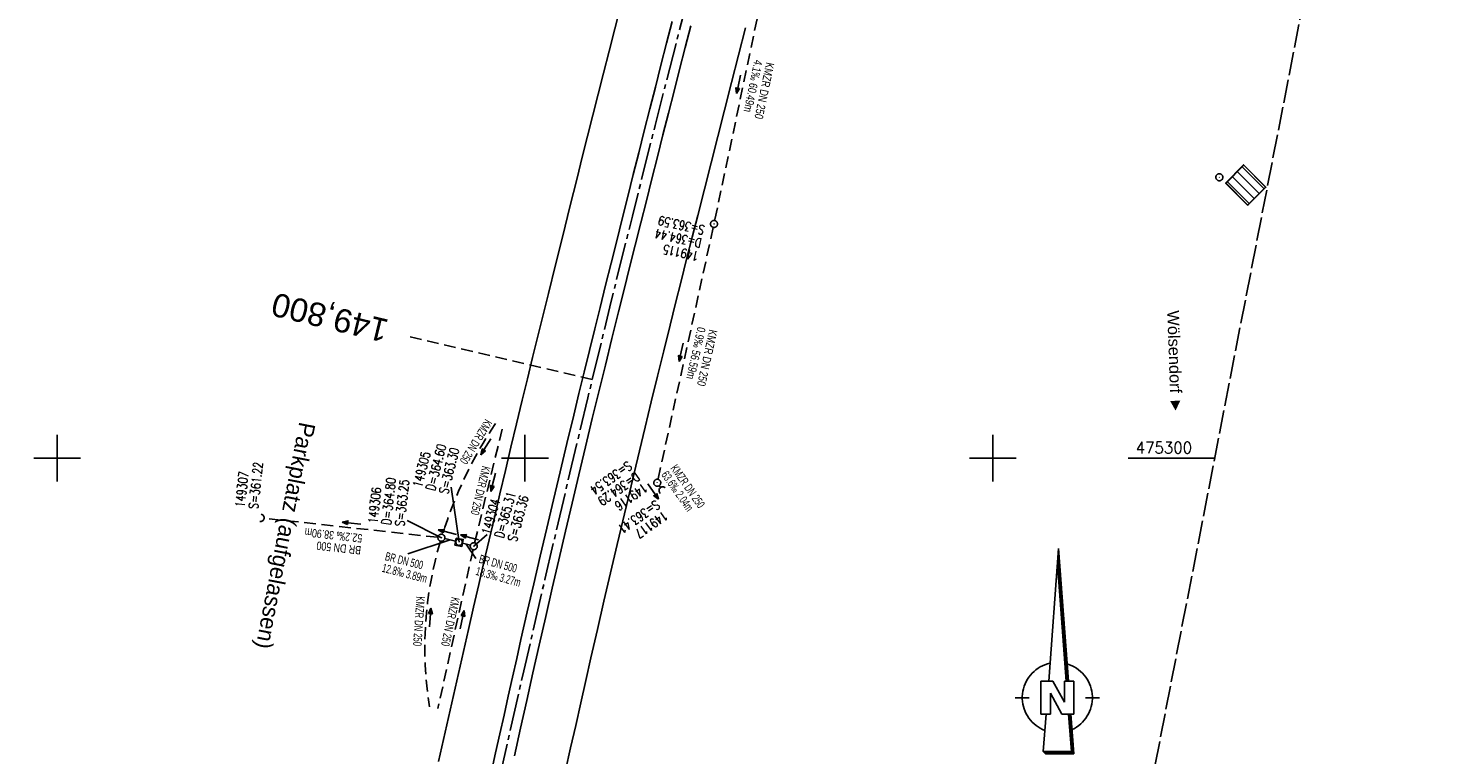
# Model space of a CAD drawing. Extents: x 510563 to 513920, y 467229 to 478797.
# Tile 57 of 67: x 511994 to 512294, y 475237 to 475392. Entities that reach past the tile are written whole.
import ezdxf
from ezdxf.enums import TextEntityAlignment as Align

# ---------------------------------------------------------------- set-up
doc = ezdxf.new("R2010")
doc.units = 0
doc.header["$LTSCALE"] = 10
doc.header["$MEASUREMENT"] = 0
for name, pattern in [('ACHSE', [5.5, 4, -0.5, 0.5, -0.5]), ('LT00', [0]), ('LT14', [0.6, 0.5, -0.1]), ('LT17', [0.15, 0.1, -0.05]), ('STRICHLINIE2', [0.375, 0.25, -0.125])]:
    doc.linetypes.add(name, pattern=pattern)
doc.layers.get('0').update_dxf_attribs({"linetype": 'LT00'})
for name, color, linetype in [('-AX-020', 250, 'ACHSE'), ('-Halt-Pfeil', 4, 'LT00'), ('-Haltung', 7, 'STRICHLINIE2'), ('-Haltungsbeschriftung', 140, 'LT00'), ('-Schachtbeschriftung', 5, 'LT00'), ('-ST-20', 30, 'LT17'), ('1401', 7, 'Continuous'), ('AS_TEXT_klein', 153, 'Continuous'), ('DFK_BEBAUUNG', 250, 'LT00'), ('ORTSRICHTUNG', 7, 'Continuous'), ('V90_AFBR_BAB', 250, 'LT00'), ('V90_GEBAUDE', 250, 'LT00'), ('V90_KA_MULD', 182, 'LT00'), ('V90_KA_PRUF', 182, 'LT00'), ('V90_RASTER', 250, 'LT00'), ('V90_SCHRAFF', 254, 'LT00'), ('V90_UK_DURCH', 182, 'LT00')]:
    doc.layers.add(name, color=color, linetype=linetype)
doc.layers.add('-BLATT_90-RAND', color=7, linetype='LT14', plot=False)
doc.styles.add('Beschrift', font='ARIAL.TTF')
doc.styles.add('Haltungsbeschriftung', font='ARIAL.TTF', dxfattribs={"width": 0.75})
doc.styles.add('schachtbeschriftung', font='romans.shx', dxfattribs={"width": 0.75, "height": 2})
doc.styles.get("Standard").update_dxf_attribs({"font": 'romans.shx'})
doc.styles.add('UNIR-O', font='unir_o.shx', dxfattribs={"height": 2.5})

# ---------------------------------------------------------------- blocks, each defined once
blk = doc.blocks.new('SYMB1401')
at = {"layer": '1401'}
for p, q in [((-2.1, -28.35), (0, 0)), ((0, 0), (2.15, -28.35)), ((1.75, -28.35), (-0.2, -2.68)), ((1.8, -28.35), (-0.17, -2.34)), ((1.85, -28.35), (-0.15, -2.01)), ((1.9, -28.35), (-0.12, -1.68)), ((1.95, -28.35), (-0.1, -1.34)), ((2, -28.35), (-0.07, -1.01)), ((2.05, -28.35), (-0.05, -0.67)), ((2.1, -28.35), (-0.02, -0.34)), ((1.65, -28.35), (-0.25, -3.35)), ((1.7, -28.35), (-0.22, -3.01)), ((-3.75, -35.35), (-3.75, -28.35)), ((-3.75, -28.35), (-1.2, -28.35)), ((1.25, -32.8), (-1.2, -28.35)), ((1.25, -32.8), (1.25, -28.35)), ((3.25, -28.35), (1.25, -28.35)), ((3.25, -28.35), (3.25, -35.35)), ((-9.25, -31.85), (-6.25, -31.85)), ((0.7, -35.35), (-1.75, -30.9)), ((-1.75, -30.9), (-1.75, -35.35)), ((5.75, -31.85), (8.75, -31.85)), ((-1.75, -35.35), (-3.75, -35.35)), ((-2.65, -35.35), (-3.25, -43.35)), ((3.25, -35.35), (0.7, -35.35)), ((2.75, -43.35), (2.15, -35.35)), ((2.8, -43.4), (2.2, -35.35)), ((3.3, -43.85), (2.65, -35.35)), ((-3.25, -43.35), (2.75, -43.35)), ((-3.2, -43.4), (2.8, -43.4))]:
    blk.add_line(p, q, dxfattribs=at)
for points in [[(-7.74, -32.11), (-7.75, -31.56), (-7.7, -31.01), (-7.62, -30.47), (-7.51, -29.93), (-7.35, -29.4), (-7.15, -28.89), (-6.92, -28.39), (-6.65, -27.91), (-6.34, -27.45), (-6.01, -27.02), (-5.64, -26.61), (-5.24, -26.23), (-4.82, -25.88), (-4.37, -25.56), (-3.9, -25.28), (-3.41, -25.03), (-2.9, -24.81), (-2.38, -24.64), (-1.85, -24.5)], [(1.85, -24.65), (2.37, -24.82), (2.88, -25.03), (3.37, -25.28), (3.85, -25.57), (4.3, -25.88), (4.72, -26.23), (5.12, -26.61), (5.49, -27.02), (5.83, -27.45), (6.13, -27.91), (6.41, -28.39), (6.64, -28.89), (6.84, -29.4), (7, -29.93), (7.12, -30.47), (7.2, -31.01), (7.24, -31.56), (7.25, -32.11)], [(-2.9, -38.85), (-3.41, -38.64), (-3.9, -38.39), (-4.37, -38.1), (-4.81, -37.78), (-5.24, -37.43), (-5.64, -37.05), (-6, -36.64), (-6.34, -36.21), (-6.64, -35.75), (-6.91, -35.27), (-7.15, -34.78), (-7.35, -34.26), (-7.5, -33.74), (-7.62, -33.2), (-7.7, -32.66), (-7.74, -32.11)], [(7.25, -32.11), (7.21, -32.66), (7.13, -33.21), (7.01, -33.74), (6.85, -34.27), (6.65, -34.78), (6.42, -35.28), (6.15, -35.76), (5.84, -36.22), (5.5, -36.66), (5.13, -37.07), (4.74, -37.45), (4.31, -37.8), (3.86, -38.12), (3.39, -38.4), (2.9, -38.65)], [(-3.15, -43.45), (2.85, -43.45), (2.25, -35.35)], [(-3.1, -43.5), (2.9, -43.5), (2.3, -35.35)], [(-3.05, -43.55), (2.95, -43.55), (2.35, -35.35)], [(-3, -43.6), (3, -43.6), (2.4, -35.35)], [(-2.95, -43.65), (3.05, -43.65), (2.45, -35.35)], [(-2.9, -43.7), (3.1, -43.7), (2.5, -35.35)], [(-2.85, -43.75), (3.15, -43.75), (2.55, -35.35)], [(-2.8, -43.8), (3.2, -43.8), (2.6, -35.35)], [(-2.78, -43.82), (3.25, -43.82), (2.62, -35.35)], [(-3.25, -43.35), (-2.75, -43.85), (3.3, -43.85)]]:
    blk.add_lwpolyline(points, dxfattribs=at)
blk = doc.blocks.new('SYMB1210')
at = {"color": 0, "linetype": 'ByBlock'}
blk.add_line((0.018815, -0.179014), (0.055623, -0.17119), dxfattribs=at)
for points in [[(-0.2, -0.2), (-0.2, 0.2), (0.2, 0.2), (0.2, -0.2), (-0.2, -0.2)], [(0.018815, 0.179014), (-0.018815, 0.179014), (-0.055623, 0.17119), (-0.09, 0.155885), (-0.120444, 0.133766), (-0.145623, 0.105801), (-0.164438, 0.073213), (-0.176067, 0.037424), (-0.18, 0)], [(-0.18, 0), (-0.176067, -0.037424), (-0.164438, -0.073213), (-0.145623, -0.105801), (-0.120444, -0.133766), (-0.09, -0.155885), (-0.055623, -0.17119), (-0.018815, -0.179014), (0.018815, -0.179014)], [(0.18, 0), (0.176067, 0.037424), (0.164438, 0.073213), (0.145623, 0.105801), (0.120444, 0.133766), (0.09, 0.155885), (0.055623, 0.17119), (0.018815, 0.179014)], [(0.055623, -0.17119), (0.09, -0.155885), (0.120444, -0.133766), (0.145623, -0.105801), (0.164438, -0.073213), (0.176067, -0.037424), (0.18, 0)]]:
    blk.add_lwpolyline(points, dxfattribs=at)
blk = doc.blocks.new('SYMB0003')
at = {"color": 0, "linetype": 'ByBlock'}
for p, q in [((-0.015712, 0), (0.010166, 0.012015)), ((0, -0.021257), (-0.015712, 0)), ((0.010166, 0.012015), (0, -0.021257))]:
    blk.add_line(p, q, dxfattribs=at)
for points in [[(-0.031395, 0.499013), (-0.093691, 0.491144), (-0.154509, 0.475528), (-0.21289, 0.452414), (-0.267913, 0.422164), (-0.318712, 0.385257), (-0.364484, 0.342274), (-0.404509, 0.293893), (-0.438154, 0.240877), (-0.464888, 0.184062), (-0.484292, 0.124345), (-0.496058, 0.062667), (-0.5, 0)], [(-0.5, 0), (-0.496058, -0.062667), (-0.484292, -0.124345), (-0.464888, -0.184062), (-0.438154, -0.240877), (-0.404509, -0.293893), (-0.364485, -0.342274), (-0.318712, -0.385257), (-0.267914, -0.422164), (-0.21289, -0.452414), (-0.154509, -0.475529), (-0.093691, -0.491144), (-0.031395, -0.499014), (0.031395, -0.499014)], [(0.5, 0), (0.496057, 0.062667), (0.484292, 0.124345), (0.464888, 0.184062), (0.438153, 0.240877), (0.404509, 0.293893), (0.364484, 0.342274), (0.318712, 0.385257), (0.267913, 0.422164), (0.21289, 0.452414), (0.154509, 0.475528), (0.093691, 0.491144), (0.031395, 0.499013), (-0.031395, 0.499013)], [(0.031395, -0.499014), (0.093691, -0.491144), (0.154509, -0.475529), (0.21289, -0.452414), (0.267914, -0.422164), (0.318712, -0.385257), (0.364485, -0.342274), (0.404509, -0.293893), (0.438154, -0.240877), (0.464889, -0.184062), (0.484292, -0.124345), (0.496058, -0.062667), (0.5, 0)]]:
    blk.add_lwpolyline(points, dxfattribs=at)
blk = doc.blocks.new('SYMB1107')
at = {"color": 0, "linetype": 'ByBlock'}
for points in [[(-0.2, 0), (-0.196157, 0.039018), (-0.184776, 0.076537), (-0.166294, 0.111114), (-0.141421, 0.141421), (-0.111114, 0.166294), (-0.076537, 0.184776), (-0.039018, 0.196157), (0, 0.2)], [(0, 0.2), (0.039018, 0.196157), (0.076537, 0.184776), (0.111114, 0.166294), (0.141421, 0.141421), (0.166294, 0.111114), (0.184776, 0.076537), (0.196157, 0.039018), (0.2, 0)]]:
    blk.add_lwpolyline(points, dxfattribs=at)
blk = doc.blocks.new('SYMB0070')
at = {"color": 0, "linetype": 'ByBlock'}
for p, q in [((-0.5, 0), (0.2, 0)), ((0.5, 0), (0.2, 0.1)), ((0.2, 0.1), (0.2, 0)), ((0.468, 0), (0.21, 0.086)), ((0.21, 0.086), (0.21, -0.086)), ((0.21, -0.086), (0.468, 0)), ((0.22, -0.072), (0.437, 0)), ((0.23, -0.058), (0.405, 0)), ((0.24, -0.045), (0.374, 0)), ((0.342, 0), (0.25, 0.031)), ((0.25, 0.031), (0.25, -0.031)), ((0.25, -0.031), (0.342, 0)), ((0.26, -0.017), (0.31, 0)), ((0.27, -0.003), (0.279, 0))]:
    blk.add_line(p, q, dxfattribs=at)
for points in [[(0.2, 0), (0.2, -0.1), (0.5, 0)], [(0.437, 0), (0.22, 0.072), (0.22, -0.072)], [(0.405, 0), (0.23, 0.058), (0.23, -0.058)], [(0.374, 0), (0.24, 0.045), (0.24, -0.045)], [(0.31, 0), (0.26, 0.017), (0.26, -0.017)], [(0.279, 0), (0.27, 0.003), (0.27, -0.003)]]:
    blk.add_lwpolyline(points, dxfattribs=at)

msp = doc.modelspace()

# ---------------------------------------------------------------- linework, layer by layer
at = {"layer": '-AX-020', "ltscale": 0.2, "flags": 128}
msp.add_lwpolyline([(513881.72, 478796.97), (513877.87, 478787.35), (513870.37, 478768.8), (513862.79, 478750.28), (513855.14, 478731.79), (513847.41, 478713.32), (513839.61, 478694.89), (513831.74, 478676.49), (513823.79, 478658.13), (513815.77, 478639.79), (513807.68, 478621.49), (513799.51, 478603.22), (513791.27, 478584.98), (513782.96, 478566.77), (513774.58, 478548.6), (513766.12, 478530.46), (513757.59, 478512.36), (513748.99, 478494.29), (513740.31, 478476.25), (513731.57, 478458.25), (513722.75, 478440.29), (513713.86, 478422.36), (513704.9, 478404.46), (513695.86, 478386.6), (513686.76, 478368.78), (513677.58, 478351), (513668.34, 478333.25), (513659.02, 478315.54), (513649.63, 478297.86), (513640.17, 478280.23), (513630.64, 478262.63), (513621.04, 478245.07), (513611.37, 478227.54), (513601.63, 478210.06), (513591.82, 478192.62), (513586.74, 478183.65), (513576.83, 478166.26), (513566.85, 478148.92), (513556.8, 478131.61), (513546.69, 478114.34), (513536.51, 478097.1), (513526.28, 478079.91), (513515.99, 478062.74), (513505.64, 478045.61), (513495.23, 478028.52), (513484.78, 478011.45), (513474.27, 477994.42), (513463.71, 477977.42), (513453.11, 477960.45), (513442.46, 477943.5), (513431.76, 477926.59), (513421.03, 477909.7), (513410.25, 477892.84), (513399.43, 477876), (513388.58, 477859.18), (513377.69, 477842.39), (513366.77, 477825.62), (513355.82, 477808.87), (513344.83, 477792.14), (513333.82, 477775.43), (513322.78, 477758.74), (513311.72, 477742.06), (513300.63, 477725.4), (513289.52, 477708.75), (513278.39, 477692.12), (513267.24, 477675.5), (513256.08, 477658.89), (513244.9, 477642.29), (513233.71, 477625.7), (513222.5, 477609.12), (513211.29, 477592.54), (513200.07, 477575.97), (513188.84, 477559.41), (513177.6, 477542.84), (513166.37, 477526.28), (513154.8, 477509.24), (513142.5, 477491.11), (513130.2, 477472.99), (513117.9, 477454.86), (513105.61, 477436.73), (513093.33, 477418.59), (513081.06, 477400.44), (513068.81, 477382.28), (513056.57, 477364.12), (513044.34, 477345.94), (513032.14, 477327.75), (513019.96, 477309.55), (513007.8, 477291.33), (512995.67, 477273.09), (512983.57, 477254.83), (512971.49, 477236.55), (512959.45, 477218.25), (512947.45, 477199.93), (512935.48, 477181.58), (512923.55, 477163.21), (512911.66, 477144.81), (512899.82, 477126.38), (512888.03, 477107.93), (512876.28, 477089.44), (512864.58, 477070.92), (512852.94, 477052.36), (512841.35, 477033.77), (512829.82, 477015.15), (512818.35, 476996.49), (512806.94, 476977.79), (512795.6, 476959.05), (512789.64, 476949.14), (512778.41, 476930.34), (512767.24, 476911.5), (512756.13, 476892.61), (512745.1, 476873.69), (512734.14, 476854.72), (512723.25, 476835.72), (512712.42, 476816.68), (512701.67, 476797.59), (512690.98, 476778.47), (512680.37, 476759.31), (512669.82, 476740.11), (512659.35, 476720.87), (512648.95, 476701.6), (512638.61, 476682.28), (512628.35, 476662.93), (512618.16, 476643.54), (512608.04, 476624.11), (512597.99, 476604.65), (512588.01, 476585.15), (512578.1, 476565.61), (512568.26, 476546.04), (512558.5, 476526.43), (512548.8, 476506.79), (512539.18, 476487.11), (512529.63, 476467.4), (512520.15, 476447.65), (512510.75, 476427.87), (512501.42, 476408.05), (512492.16, 476388.2), (512482.97, 476368.31), (512473.85, 476348.4), (512464.81, 476328.44), (512455.84, 476308.46), (512446.94, 476288.44), (512438.12, 476268.39), (512429.37, 476248.31), (512420.69, 476228.2), (512412.09, 476208.05), (512403.56, 476187.88), (512395.11, 476167.67), (512386.72, 476147.43), (512378.42, 476127.17), (512370.18, 476106.87), (512362.02, 476086.54), (512353.94, 476066.18), (512345.92, 476045.79), (512337.99, 476025.38), (512330.13, 476004.93), (512322.34, 475984.46), (512314.63, 475963.96), (512306.99, 475943.43), (512299.43, 475922.87), (512291.94, 475902.28), (512284.53, 475881.67), (512277.19, 475861.03), (512269.93, 475840.36), (512262.74, 475819.67), (512255.63, 475798.95), (512248.6, 475778.21), (512241.64, 475757.44), (512234.76, 475736.64), (512227.95, 475715.82), (512221.22, 475694.97), (512214.57, 475674.11), (512207.99, 475653.21), (512201.49, 475632.29), (512200.13, 475627.89), (512194.28, 475608.79), (512188.5, 475589.67), (512182.78, 475570.54), (512177.14, 475551.38), (512171.56, 475532.2), (512166.05, 475513.01), (512160.62, 475493.79), (512155.26, 475474.55), (512149.97, 475455.29), (512148.09, 475448.36), (512142.91, 475429.07), (512137.8, 475409.77), (512132.78, 475390.44), (512127.83, 475371.09), (512122.96, 475351.72), (512118.16, 475332.33), (512113.45, 475312.92), (512108.81, 475293.5), (512104.25, 475274.06), (512099.76, 475254.59), (512095.36, 475235.11), (512091.03, 475215.62), (512086.78, 475196.1), (512082.61, 475176.57), (512078.52, 475157.02), (512074.51, 475137.46), (512070.57, 475117.88), (512066.72, 475098.28), (512063.24, 475080.25), (512059.53, 475060.62), (512055.9, 475040.98), (512052.34, 475021.33), (512048.86, 475001.67), (512045.44, 474981.99), (512042.08, 474962.3), (512038.79, 474942.6), (512035.56, 474922.89), (512032.39, 474903.18), (512029.27, 474883.45), (512026.2, 474863.71), (512023.18, 474843.97), (512020.21, 474824.22), (512017.28, 474804.47), (512014.39, 474784.7), (512011.54, 474764.94), (512008.73, 474745.16), (512005.95, 474725.39), (512003.2, 474705.61), (512000.47, 474685.82), (511997.78, 474666.03), (511995.1, 474646.24), (511992.44, 474626.45), (511989.8, 474606.65), (511987.17, 474586.85), (511984.55, 474567.05), (511981.94, 474547.25), (511979.34, 474527.45), (511976.74, 474507.69), (511975.13, 474495.38), (511973.48, 474482.82), (511971.82, 474470.25), (511970.17, 474457.69), (511968.51, 474445.13), (511966.84, 474432.57), (511965.15, 474420.02), (511963.46, 474407.46), (511961.75, 474394.91), (511960.03, 474382.35), (511958.28, 474369.81), (511956.52, 474357.26), (511954.73, 474344.72), (511952.92, 474332.18), (511951.08, 474319.64), (511949.21, 474307.11), (511947.31, 474294.58), (511945.38, 474282.06), (511943.41, 474269.55), (511941.4, 474257.04), (511939.35, 474244.53), (511937.27, 474232.04), (511935.14, 474219.55), (511932.96, 474207.07), (511930.74, 474194.59), (511928.46, 474182.13), (511926.14, 474169.68), (511923.76, 474157.23), (511921.32, 474144.8), (511918.83, 474132.38), (511916.28, 474119.97), (511913.66, 474107.57), (511910.98, 474095.19), (511908.24, 474082.82), (511905.43, 474070.46), (511902.54, 474058.13), (511899.59, 474045.81), (511896.56, 474033.5), (511893.47, 474021.26), (511890.29, 474009), (511887.03, 473996.75), (511883.7, 473984.53), (511880.29, 473972.33), (511876.8, 473960.15), (511873.23, 473947.99), (511869.59, 473935.86), (511865.87, 473923.74), (511862.08, 473911.66), (511858.21, 473899.59), (511854.26, 473887.55), (511850.24, 473875.54), (511846.14, 473863.55), (511841.96, 473851.59), (511837.71, 473839.65), (511833.39, 473827.75), (511828.99, 473815.86), (511824.51, 473804.01), (511819.96, 473792.19), (511815.33, 473780.39), (511810.64, 473768.63), (511805.86, 473756.89), (511801.02, 473745.18), (511796.09, 473733.51), (511791.1, 473721.87), (511786.03, 473710.25), (511780.89, 473698.68), (511775.67, 473687.13), (511770.39, 473675.61), (511765.03, 473664.13), (511759.6, 473652.69), (511754.09, 473641.28), (511748.51, 473629.9), (511742.87, 473618.56), (511737.15, 473607.25), (511731.36, 473595.99), (511725.49, 473584.75), (511719.56, 473573.56), (511713.56, 473562.4), (511707.48, 473551.28), (511701.34, 473540.2), (511695.13, 473529.16), (511688.84, 473518.16), (511682.49, 473507.2), (511676.07, 473496.28), (511669.58, 473485.39), (511663.02, 473474.55), (511656.39, 473463.76), (511649.7, 473453), (511642.94, 473442.29), (511636.1, 473431.62), (511629.21, 473420.99), (511622.24, 473410.41), (511615.21, 473399.87), (511608.11, 473389.37), (511600.95, 473378.92), (511593.72, 473368.52), (511586.42, 473358.16), (511579.06, 473347.85), (511571.64, 473337.58), (511564.15, 473327.36), (511556.59, 473317.19), (511548.97, 473307.07), (511541.29, 473297), (511533.54, 473286.97), (511525.74, 473276.99), (511517.86, 473267.07), (511509.93, 473257.19), (511501.93, 473247.36), (511493.87, 473237.58), (511485.75, 473227.86), (511477.57, 473218.19), (511475.55, 473215.81), (511467.29, 473206.2), (511458.98, 473196.64), (511450.61, 473187.13), (511442.18, 473177.67), (511433.71, 473168.25), (511425.19, 473158.87), (511416.62, 473149.54), (511408.01, 473140.24), (511399.37, 473130.98), (511390.68, 473121.76), (511381.96, 473112.57), (511373.2, 473103.41), (511364.42, 473094.28), (511355.61, 473085.17), (511346.77, 473076.1), (511337.91, 473067.04), (511329.03, 473058), (511320.13, 473048.99), (511311.22, 473039.98), (511302.29, 473031), (511293.34, 473022.02), (511284.39, 473013.05), (511275.44, 473004.09), (511266.47, 472995.14), (511255.91, 472984.59), (511236.79, 472965.5), (511230.18, 472958.9), (511223.57, 472952.29), (511216.96, 472945.68), (511210.37, 472939.06), (511203.78, 472932.43), (511197.22, 472925.79), (511190.66, 472919.13), (511184.13, 472912.44), (511177.62, 472905.74), (511171.14, 472899.01), (511164.68, 472892.25), (511158.26, 472885.46), (511151.88, 472878.64), (511145.53, 472871.79), (511139.22, 472864.89), (511132.96, 472857.96), (511126.75, 472850.98), (511120.58, 472843.95), (511114.48, 472836.88), (511109.32, 472830.82), (511103.32, 472823.65), (511097.39, 472816.44), (511091.51, 472809.17), (511085.7, 472801.85), (511079.95, 472794.49), (511074.26, 472787.07), (511068.64, 472779.61), (511063.08, 472772.1), (511057.59, 472764.54), (511052.16, 472756.93), (511046.8, 472749.28), (511041.5, 472741.58), (511036.27, 472733.84), (511031.1, 472726.05), (511026.01, 472718.22), (511020.98, 472710.35), (511016.01, 472702.43), (511011.12, 472694.47), (511006.29, 472686.47), (511001.53, 472678.43), (510996.84, 472670.35), (510992.22, 472662.22), (510987.67, 472654.06), (510983.19, 472645.86), (510978.78, 472637.62), (510974.44, 472629.35), (510970.17, 472621.04), (510965.98, 472612.69), (510961.85, 472604.3), (510957.8, 472595.88), (510953.82, 472587.43), (510949.91, 472578.94), (510946.07, 472570.42), (510942.31, 472561.87), (510938.62, 472553.28), (510935.01, 472544.67), (510931.46, 472536.02), (510928, 472527.34), (510924.6, 472518.64), (510921.29, 472509.9), (510918.04, 472501.14), (510914.87, 472492.35), (510911.78, 472483.53), (510908.76, 472474.69), (510905.82, 472465.82), (510902.96, 472456.92), (510900.17, 472448), (510897.45, 472439.06), (510894.82, 472430.1), (510892.26, 472421.11), (510889.78, 472412.1), (510887.37, 472403.07), (510885.04, 472394.02), (510882.79, 472384.95), (510880.62, 472375.87), (510878.53, 472366.76), (510876.51, 472357.64), (510874.57, 472348.49), (510872.71, 472339.34), (510870.93, 472330.16), (510869.23, 472320.98), (510867.6, 472311.77), (510866.06, 472302.56), (510864.59, 472293.33), (510863.2, 472284.09), (510861.89, 472274.84), (510860.67, 472265.57), (510859.52, 472256.3), (510858.45, 472247.02), (510857.45, 472237.73), (510856.54, 472228.43), (510855.71, 472219.12), (510854.96, 472209.81), (510854.29, 472200.49), (510853.7, 472191.16), (510853.18, 472181.83), (510852.75, 472172.5), (510852.4, 472163.16), (510852.13, 472153.82), (510851.93, 472144.48), (510851.82, 472135.13), (510851.79, 472125.79), (510851.84, 472116.44), (510851.96, 472107.1), (510852.01, 472104.71), (510852.24, 472095.37), (510852.54, 472086.03), (510852.93, 472076.69), (510853.39, 472067.36), (510853.92, 472058.03), (510854.53, 472048.71), (510855.21, 472039.39), (510855.96, 472030.07), (510856.78, 472020.77), (510857.67, 472011.46), (510858.63, 472002.17), (510859.65, 471992.88), (510860.73, 471983.6), (510861.88, 471974.33), (510863.09, 471965.06), (510864.36, 471955.8), (510865.69, 471946.55), (510867.08, 471937.31), (510868.53, 471928.08), (510870.02, 471918.86), (510871.58, 471909.64), (510873.18, 471900.44), (510874.84, 471891.24), (510876.54, 471882.05), (510878.3, 471872.88), (510880.1, 471863.71), (510881.95, 471854.55), (510883.84, 471845.4), (510885.78, 471836.26), (510887.76, 471827.12), (510889.78, 471818), (510891.83, 471808.88), (510893.93, 471799.78), (510896.06, 471790.68), (510898.23, 471781.59), (510900.44, 471772.51), (510902.67, 471763.44), (510904.94, 471754.37), (510907.24, 471745.32), (510909.57, 471736.27), (510911.93, 471727.22), (510914.31, 471718.19), (510916.72, 471709.16), (510919.15, 471700.14), (510921.61, 471691.12), (510924.09, 471682.11), (510926.59, 471673.11), (510929.1, 471664.11), (510931.64, 471655.12), (510934.19, 471646.13), (510936.76, 471637.14), (510939.34, 471628.16), (510941.94, 471619.19), (510944.55, 471610.22), (510947.17, 471601.25), (510949.8, 471592.28), (510952.43, 471583.31), (510955.08, 471574.35), (510957.73, 471565.39), (510960.38, 471556.43), (510963.04, 471547.47), (510967.7, 471531.77), (510970.25, 471523.2), (510975.26, 471506.32), (510980.27, 471489.44), (510985.27, 471472.57), (510990.27, 471455.68), (510995.25, 471438.8), (511000.21, 471421.91), (511005.16, 471405.01), (511010.09, 471388.11), (511014.99, 471371.2), (511019.86, 471354.28), (511024.7, 471337.36), (511029.51, 471320.42), (511034.28, 471303.47), (511039.01, 471286.52), (511043.7, 471269.55), (511048.34, 471252.56), (511052.93, 471235.57), (511057.46, 471218.56), (511061.95, 471201.53), (511066.37, 471184.49), (511070.73, 471167.43), (511075.02, 471150.36), (511079.24, 471133.27), (511083.39, 471116.16), (511086.57, 471102.84), (511090.59, 471085.7), (511094.53, 471068.54), (511098.39, 471051.37), (511102.17, 471034.17), (511105.87, 471016.96), (511109.5, 470999.73), (511113.05, 470982.49), (511116.52, 470965.23), (511119.91, 470947.95), (511123.22, 470930.66), (511126.45, 470913.36), (511129.61, 470896.04), (511132.69, 470878.7), (511135.68, 470861.35), (511138.6, 470843.99), (511141.44, 470826.62), (511144.2, 470809.23), (511146.88, 470791.83), (511149.49, 470774.42), (511152.01, 470757), (511154.45, 470739.56), (511156.82, 470722.12), (511159.1, 470704.66), (511161.31, 470687.19), (511163.44, 470669.72), (511165.49, 470652.23), (511165.64, 470650.9), (511167.87, 470631.02), (511170.03, 470611.14), (511172.1, 470591.25), (511174.1, 470571.35), (511176.01, 470551.44), (511177.85, 470531.52), (511179.53, 470512.55), (511180.88, 470496.34), (511182.16, 470480.14), (511183.36, 470463.92), (511184.48, 470447.7), (511185.52, 470431.48), (511186.48, 470415.25), (511187.36, 470399.01), (511188.16, 470382.77), (511188.88, 470366.53), (511189.52, 470350.29), (511190.08, 470334.04), (511190.56, 470317.79), (511190.96, 470301.53), (511191.28, 470285.28), (511191.52, 470269.02), (511191.68, 470252.76), (511191.76, 470236.51), (511191.77, 470220.25), (511191.69, 470203.99), (511191.53, 470187.73), (511191.29, 470171.47), (511191.24, 470169.01), (511190.91, 470152.75), (511190.5, 470136.5), (511190.02, 470120.25), (511189.47, 470104), (511188.85, 470087.75), (511188.17, 470071.51), (511187.43, 470055.27), (511186.63, 470039.03), (511185.78, 470022.79), (511184.88, 470006.56), (511183.93, 469990.33), (511182.94, 469974.1), (511181.91, 469957.87), (511180.85, 469941.65), (511179.74, 469925.43), (511178.61, 469909.21), (511177.46, 469892.99), (511176.28, 469876.78), (511175.08, 469860.56), (511173.86, 469844.35), (511172.63, 469828.14), (511171.39, 469811.93), (511170.14, 469795.72), (511168.85, 469778.99), (511030.96, 467993.35), (511029.42, 467973.41), (511027.88, 467953.47), (511026.35, 467933.52), (511024.83, 467913.58), (511023.32, 467893.64), (511021.83, 467873.7), (511020.35, 467853.75), (511018.9, 467833.8), (511017.47, 467813.85), (511016.06, 467793.9), (511014.69, 467773.95), (511013.35, 467754), (511012.05, 467734.04), (511010.78, 467714.08), (511009.56, 467694.12), (511008.38, 467674.15), (511007.25, 467654.18), (511006.18, 467634.21), (511005.15, 467614.24), (511004.19, 467594.26), (511003.28, 467574.28), (511002.44, 467554.3), (511001.67, 467534.31), (511000.96, 467514.33), (511000.33, 467494.34), (510999.77, 467474.34), (510999.56, 467465.71), (510999.11, 467445.71), (510998.75, 467425.72), (510998.46, 467405.72), (510998.26, 467385.72), (510998.14, 467365.72), (510998.09, 467345.72), (510998.13, 467325.72), (510998.24, 467305.72), (510998.44, 467285.72), (510998.71, 467265.72), (510999.07, 467245.73), (510999.43, 467229.16)], dxfattribs=at)
at = {"layer": '-BLATT_90-RAND'}
msp.add_lwpolyline([(512002.38, 475543.56), (511825.98, 474635.53), (512107.72, 474580.8), (512284.11, 475488.83), (512002.38, 475543.56)], dxfattribs=at)
at = {"layer": '-Haltung'}
for p, q in [((512152.68, 475408.5), (512140.57, 475350.76)), ((512140.25, 475349.3), (512128.44, 475295.48)), ((512089.24, 475281.92), (512095.37, 475307.22)), ((512128.71, 475294.14), (512129.02, 475293.69)), ((512081.39, 475283.1), (512044.21, 475287.18)), ((512085.18, 475282.24), (512082.86, 475282.83)), ((512088.9, 475280.46), (512081.38, 475246.5)), ((512088.34, 475281.39), (512086.63, 475281.86))]:
    msp.add_line(p, q, dxfattribs=at)
for centre, radius, start, end in [((512169.58, 475256.65), 91.3, 146.2397, 162.7499), ((512158.14, 475259.48), 79.54, 163.3346, 189.0984)]:
    msp.add_arc(centre, radius, start, end, dxfattribs=at)
at = {"layer": '-Haltungsbeschriftung'}
for p, q in [((512084.02, 475282.53), (512074.95, 475279.53)), ((512089.51, 475278.55), (512087.42, 475281.64))]:
    msp.add_line(p, q, dxfattribs=at)
at = {"layer": '-Schachtbeschriftung'}
for p, q in [((512085.91, 475282.05), (512084.24, 475293.84)), ((512082.14, 475283.01), (512074.82, 475286.67)), ((512089.06, 475281.19), (512091.92, 475283.66))]:
    msp.add_line(p, q, dxfattribs=at)
at = {"layer": '-ST-20', "ltscale": 2.5}
msp.add_line((512114.38, 475316.8), (512075.44, 475325.93), dxfattribs=at)
at = {"layer": 'DFK_BEBAUUNG'}
msp.add_polyline3d([(512249.86, 475358.75, 0), (512253.69, 475362.57, 0), (512258.38, 475357.88, 0), (512254.53, 475354.04, 0), (512249.86, 475358.75, 0)], dxfattribs=at)
at = {"layer": 'V90_AFBR_BAB'}
for points in [[(512081.55, 475235.18), (512082.6, 475239.89), (512083.65, 475244.59), (512084.71, 475249.3), (512085.77, 475254), (512086.83, 475258.7), (512087.9, 475263.4), (512089, 475268.2), (512090.11, 475272.99), (512091.23, 475277.78), (512092.34, 475282.57), (512093.47, 475287.36), (512094.64, 475292.37), (512095.82, 475297.37), (512097.01, 475302.37), (512098.2, 475307.37), (512099.4, 475312.37), (512100.51, 475316.93), (512101.63, 475321.49), (512102.75, 475326.05), (512103.88, 475330.61), (512105.01, 475335.17), (512106.54, 475341.33), (512108.07, 475347.49), (512109.61, 475353.66), (512111.14, 475359.82), (512112.26, 475364.3), (512113.39, 475368.79), (512114.52, 475373.27), (512115.65, 475377.75), (512116.79, 475382.23), (512118, 475386.97), (512119.22, 475391.71), (512120.44, 475396.45)], [(512131.48, 475393.31), (512130.27, 475388.64), (512129.07, 475383.97), (512127.88, 475379.29), (512126.7, 475374.62), (512125.51, 475369.94), (512124.34, 475365.26), (512123.16, 475360.58), (512121.99, 475355.9), (512120.8, 475351.16), (512119.61, 475346.43), (512118.42, 475341.69), (512117.24, 475336.96), (512116.06, 475332.22), (512114.93, 475327.61), (512113.8, 475323.01), (512112.67, 475318.4), (512111.55, 475313.79), (512110.44, 475309.19), (512108.98, 475303.15), (512107.54, 475297.11), (512106.09, 475291.07), (512104.66, 475285.03), (512103.26, 475279.08), (512101.88, 475273.14), (512100.5, 475267.19), (512099.15, 475261.24), (512098.23, 475257.21), (512097.33, 475253.18), (512096.42, 475249.15), (512095.53, 475245.12), (512094.63, 475241.08), (512093.73, 475237.05), (512092.7, 475232.39)], [(512097.74, 475236.44), (512099.05, 475242.35), (512100.38, 475248.26), (512101.71, 475254.17), (512103.05, 475260.08), (512104.44, 475266.16), (512105.84, 475272.24), (512107.25, 475278.31), (512108.67, 475284.39), (512110.09, 475290.41), (512111.51, 475296.43), (512112.95, 475302.44), (512114.39, 475308.45), (512115.78, 475314.16), (512117.18, 475319.87), (512118.58, 475325.58), (512120, 475331.28), (512121.18, 475336.02), (512122.37, 475340.76), (512123.56, 475345.5), (512124.75, 475350.24), (512125.95, 475354.98), (512127.13, 475359.67), (512128.31, 475364.35), (512129.49, 475369.04), (512130.68, 475373.72), (512131.87, 475378.4), (512133.06, 475383.06), (512134.25, 475387.71), (512135.45, 475392.36)], [(512147.12, 475391.91), (512145.63, 475386.06), (512144.14, 475380.22), (512142.65, 475374.37), (512141.22, 475368.75), (512139.78, 475363.12), (512138.35, 475357.5), (512136.92, 475351.87), (512135.73, 475347.18), (512134.54, 475342.48), (512133.36, 475337.79), (512132.19, 475333.1), (512131.02, 475328.4), (512129.67, 475322.95), (512128.33, 475317.51), (512127.01, 475312.06), (512125.69, 475306.61), (512123.67, 475298.26), (512121.68, 475289.9), (512119.7, 475281.54), (512118.28, 475275.49), (512116.88, 475269.45), (512115.48, 475263.4), (512114.09, 475257.34), (512113, 475252.53), (512111.92, 475247.72), (512110.84, 475242.91), (512109.77, 475238.1), (512108.7, 475233.29)]]:
    msp.add_lwpolyline(points, dxfattribs=at)
at = {"layer": 'V90_GEBAUDE'}
msp.add_lwpolyline([(512258.32, 475357.91), (512253.6, 475362.67), (512249.77, 475358.77), (512254.44, 475354.06), (512258.32, 475357.91)], dxfattribs=at)
at = {"layer": 'V90_RASTER'}
for p, q in [((512000, 475295), (512000, 475305)), ((512100, 475305), (512100, 475295)), ((512200, 475295), (512200, 475305)), ((512005, 475300), (511995, 475300)), ((512105, 475300), (512095, 475300)), ((512205, 475300), (512195, 475300)), ((512247.43, 475300), (512228.93, 475300))]:
    msp.add_line(p, q, dxfattribs=at)
at = {"layer": 'V90_SCHRAFF'}
for p, q in [((512252.21, 475361.25), (512256.92, 475356.52)), ((512257.98, 475357.57), (512253.26, 475362.32)), ((512250.11, 475359.12), (512254.79, 475354.4)), ((512255.85, 475355.46), (512251.16, 475360.19))]:
    msp.add_line(p, q, dxfattribs=at)

# ---------------------------------------------------------------- block references
at = {"layer": '-Halt-Pfeil', "zscale": 4}
for p, xscale, yscale, rotation in [((512145.64, 475379.83), 4.000000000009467, 4.000000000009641, 258.1531842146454), ((512133.37, 475322.6), 3.999999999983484, 4.000000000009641, 257.6215142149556), ((512091.63, 475302.44), 4.000000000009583, 4.000000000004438, 238.42659186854), ((512093.21, 475294.85), 4.000000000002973, 4.000000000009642, 256.2224), ((512127.41, 475292.85), 4.00000000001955, 4.000000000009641, 305.0748342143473), ((512062.91, 475286.13), 4.000000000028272, 4.000000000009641, 173.7364542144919), ((512083.41, 475284.21), 4.000000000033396, 4.000000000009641, 165.7244442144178), ((512088.15, 475283.09), 4.000000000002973, 4.000000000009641, 164.6694942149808), ((512079.76, 475265.98), 4.000000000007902, 4.000000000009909, 85.9953930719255), ((512086.58, 475265.5), 4.000000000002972, 4.000000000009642, 77.5234)]:
    msp.add_blockref('SYMB0070', p, dxfattribs=dict(at, xscale=xscale, yscale=yscale, rotation=rotation))
at = {"layer": '1401'}
msp.add_blockref('SYMB1401', (512214.05, 475280.68), dxfattribs=at)
at = {"layer": 'V90_KA_MULD', "xscale": 3.799999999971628, "yscale": 3.799999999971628, "zscale": 3.8, "rotation": 259.0065042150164}
msp.add_blockref('SYMB1210', (512085.91, 475282.05), dxfattribs=at)
at = {"layer": 'V90_KA_PRUF', "color": 1, "xscale": 1.500000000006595, "yscale": 1.500000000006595, "zscale": 1.5, "rotation": 259.0065042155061}
msp.add_blockref('SYMB0003', (512248.41, 475360.01), dxfattribs=at)
at = {"layer": 'V90_KA_PRUF', "xscale": 1.500000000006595, "yscale": 1.500000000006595, "zscale": 1.5, "rotation": 259.0065042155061}
for p in [(512140.41, 475350.03), (512128.28, 475294.75), (512082.14, 475283.01), (512089.06, 475281.19)]:
    msp.add_blockref('SYMB0003', p, dxfattribs=at)
at = {"layer": 'V90_UK_DURCH', "zscale": 4}
for p, xscale, yscale, rotation in [((512129.46, 475293.08), 3.999999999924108, 4.000000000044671, 47.79592945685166), ((512043.47, 475287.26), 4.000000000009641, 4.000000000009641, 259.0065042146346)]:
    msp.add_blockref('SYMB1107', p, dxfattribs=dict(at, xscale=xscale, yscale=yscale, rotation=rotation))

# ---------------------------------------------------------------- texts
at = {"layer": '-Haltungsbeschriftung', "style": 'Haltungsbeschriftung'}
for s, rotation, width, p in [('4.1‰ 60.49m', 258.1532, 0.75, (512149.06, 475385.2)), ('KMZR DN 250', 258.1532, 0.75, (512151.56, 475384.67)), ('0.9‰ 56.59m', 257.6215, 0.75, (512136.89, 475328.14)), ('KMZR DN 250', 257.6215, 0.75, (512139.39, 475327.6)), ('KMZR DN 250', 238.4266, 0.65, (512091.54, 475308.49)), ('KMZR DN 250', 256.2224, 0.65, (512090.88, 475298.45)), ('KMZR DN 250', 305.0748, 0.65, (512131.02, 475297.83)), ('63.6‰ 2.04m', 305.0748, 0.65, (512129.05, 475296.45)), ('52.2‰ 38.90m', 173.7365, 0.75, (512065.32, 475283.73)), ('BR DN 500', 173.7365, 0.75, (512065.04, 475281.18)), ('BR DN 500', 345.7244, 0.65, (512069.96, 475278.24)), ('12.8‰ 3.89m', 345.7244, 0.65, (512069.31, 475275.76)), ('BR DN 500', 344.6695, 0.65, (512090.03, 475277.69)), ('18.3‰ 3.27m', 344.6695, 0.65, (512089.35, 475275.1)), ('KMZR DN 250', 265.9954, 0.65, (512076.82, 475270.52)), ('KMZR DN 250', 257.5234, 0.65, (512084.34, 475270.43))]:
    msp.add_text(s, height=1.8, rotation=rotation, dxfattribs=dict(at, width=width)).set_placement(p)
at = {"layer": '-Schachtbeschriftung', "style": 'schachtbeschriftung', "width": 0.75}
for s, rotation, p in [('S=363.59', 167.6215, (512138.54, 475349.67)), ('D=364.44', 167.6215, (512137.92, 475346.86)), ('149115', 167.6215, (512137.31, 475344.04)), ('D=364.60', 75.7244, (512080.72, 475292.91)), ('S=363.30', 75.7244, (512083.51, 475292.2)), ('149305', 75.7244, (512077.93, 475293.62)), ('S=363.54', 215.0748, (512121.97, 475299.48)), ('149307', 83.7365, (512040.05, 475289.39)), ('S=361.22', 83.7365, (512042.91, 475289.08)), ('D=364.29', 215.0748, (512123.62, 475297.13)), ('149306', 83.7365, (512068.45, 475285.99)), ('D=364.80', 83.7365, (512071.31, 475285.68)), ('S=363.25', 83.7365, (512074.17, 475285.36)), ('149116', 215.0748, (512125.28, 475294.77)), ('149304', 74.6695, (512092.62, 475283.54)), ('D=365.31', 74.6695, (512095.4, 475282.78)), ('S=363.36', 74.6695, (512098.17, 475282.02)), ('S=363.41', 215.0748, (512127.95, 475291.16)), ('149117', 215.0748, (512129.6, 475288.81))]:
    msp.add_text(s, height=2, rotation=rotation, dxfattribs=at).set_placement(p)
at = {"layer": '-ST-20', "style": 'Beschrift'}
msp.add_text('149,800', height=5, rotation=-193.5918, dxfattribs=at).set_placement((512070.57, 475327.07), align=Align.MIDDLE_LEFT)
at = {"layer": 'AS_TEXT_klein', "style": 'UNIR-O'}
msp.add_text('Parkplatz (aufgelassen)', height=3.5, rotation=259.0065, dxfattribs=at).set_placement((512051.8, 475307.9))
at = {"layer": 'ORTSRICHTUNG', "insert": (512237.62, 475320.48), "char_height": 2.5, "width": 24.4216, "attachment_point": 8, "rotation": 272, "style": 'Beschrift'}
msp.add_mtext('Wölsendorf ►', dxfattribs=at)
at = {"layer": 'V90_RASTER', "width": 0.938}
msp.add_text(' 475300', height=2.5, rotation=359.9989, dxfattribs=at).set_placement((512228.93, 475301))

doc.saveas('drawing.dxf')
